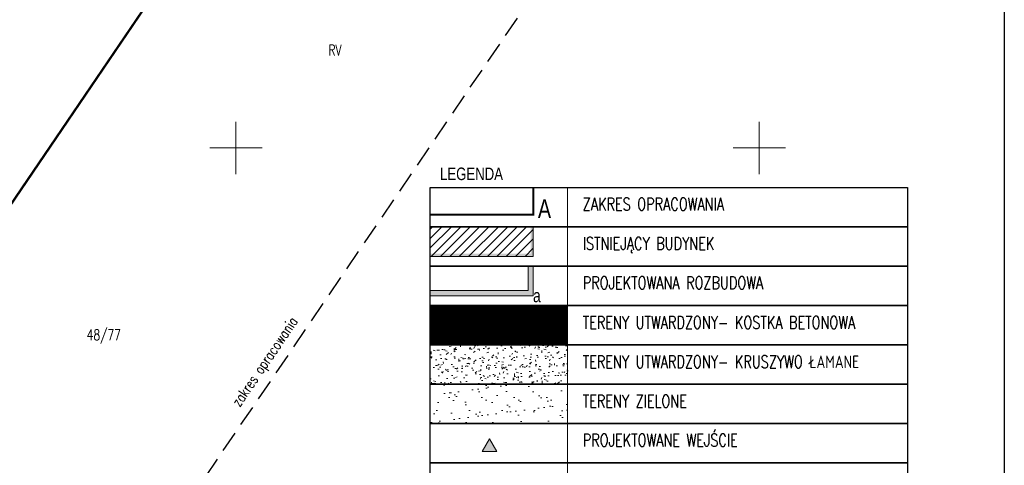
# Model space of a CAD drawing. Header units: centimetres. Extents: x 7405971 to 7406611, y 5745066 to 5745352.
# Tile 15 of 20: x 7406129 to 7406223, y 5745170 to 5745212. Entities that reach past the tile are written whole.
import ezdxf
from ezdxf.enums import TextEntityAlignment as Align

# ---------------------------------------------------------------- set-up
doc = ezdxf.new("R2010")
doc.units = ezdxf.units.CM
doc.header["$LTSCALE"] = 2
doc.header["$MEASUREMENT"] = 0
for name, pattern in [('0', [1.5, 1, -0.5]), ('2217', [2, 1.5, -0.5]), ('PHANTOM2', [1.25, 0.625, -0.125, 0.125, -0.125, 0.125, -0.125])]:
    doc.linetypes.add(name, pattern=pattern)
for name, color, linetype, lineweight in [('A-BULD-AD', 7, 'Continuous', 9), ('A-PAVE', 8, 'Continuous', 9), ('A-TEREN', 7, 'Continuous', 13), ('A-TEXT', 7, 'Continuous', 9), ('CKSCIANY_KRESK', 1, 'Continuous', 18), ('OPISY', 70, 'Continuous', 18), ('TEREN', 250, 'Continuous', 13)]:
    doc.layers.add(name, color=color, linetype=linetype, lineweight=lineweight)
for name, color, linetype in [('A-OPISY', 70, 'Continuous'), ('DZIALKI', 98, 'Continuous'), ('DZIALKI-OPIS', 98, 'Continuous'), ('KONTURY-OPIS', 98, '2217'), ('MDCP_nowa', 7, 'Continuous'), ('MPZP', 70, 'Continuous'), ('PROJ_RZEDNE', 7, 'Continuous'), ('SIATKA', 7, 'Continuous'), ('zakres', 7, '0')]:
    doc.layers.add(name, color=color, linetype=linetype)
doc.styles.add('Arial-Bold', font='arial.ttf', dxfattribs={"width": 0.75})
doc.styles.add('RomanS', font='romans.shx', dxfattribs={"width": 0.75})
doc.styles.add('STYL_ARIAL', font='simplex', dxfattribs={"width": 0.75, "oblique": 0.1})

# ---------------------------------------------------------------- blocks, each defined once
blk = doc.blocks.new('A$7E8815FB1995')
at = {"layer": 'DZIALKI', "color": 7, "lineweight": 18}
blk.add_line((20.4, -117.3), (55.41, -65.77), dxfattribs=at)
at = {"layer": 'SIATKA', "color": 7, "lineweight": 18}
for p, q in [((50, -102.5), (50, -97.5)), ((100, -102.5), (100, -97.5)), ((47.5, -100), (52.5, -100)), ((97.5, -100), (102.5, -100))]:
    blk.add_line(p, q, dxfattribs=at)
at = {"layer": 'zakres', "color": 7, "linetype": '0', "lineweight": 25}
blk.add_line((97.09, -57.807), (41.829, -139.145), dxfattribs=at)
at = {"layer": 'DZIALKI-OPIS', "color": 7, "style": 'STYL_ARIAL', "width": 0.75}
blk.add_text('48/77', height=1, dxfattribs=at).set_placement((35.732, -117.373), align=Align.TOP_LEFT)
at = {"layer": 'KONTURY-OPIS', "color": 3, "style": 'STYL_ARIAL', "width": 0.75}
blk.add_text('RV', height=1, dxfattribs=at).set_placement((58.833, -90.145), align=Align.TOP_LEFT)
at = {"layer": 'zakres', "color": 7, "style": 'STYL_ARIAL', "width": 0.75}
blk.add_text('zakres opracowania', height=1, rotation=55.8074, dxfattribs=at).set_placement((50.599, -125.009), align=Align.BOTTOM_LEFT)
blk = doc.blocks.new('ozn.wejście')
at = {"layer": 'OPISY', "linetype": 'ByBlock'}
h = blk.add_hatch(color=256, dxfattribs=at)
h.dxf.hatch_style = 1
h.paths.add_polyline_path([(0, 0), (-1, -1.73), (1, -1.73)])
blk.add_lwpolyline([(-1, -1.73), (0, 0), (1, -1.73), (-1, -1.73)], close=True, dxfattribs=at)

msp = doc.modelspace()

# ---------------------------------------------------------------- hatches: boundary and pattern name
at = {"layer": 'A-PAVE'}
h = msp.add_hatch(dxfattribs=at)
h.set_pattern_fill('AR-SAND', color=256, style=0)
h.set_pattern_definition([(37.500000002, (2865686.9771, 184692.537), (-0.06299335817, 1.92682376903), [0, -1.52, 0, -1.70000000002, 0, -1.625]), (7.5, (2865686.977, 184692.537), (1.7697767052, 2.8221460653), [0, -0.82, 0, -1.37, 0, -0.525]), (327.500000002, (2865685.7471, 184692.537), (3.1141418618, 0.00565905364), [0, -0.5, 0, -1.80000000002, 0, -2.35000000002]), (317.5, (2865685.747, 184692.537), (3.0061266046, 0.877675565), [0, -0.25, 0, -1.18, 0, -1.35])])
h.paths.add_polyline_path([(7406181.69141, 5745177.4212), (7406168.56807, 5745177.4212), (7406168.56807, 5745173.65976), (7406181.69141, 5745173.65976)])
at = {"layer": 'A-TEREN', "linetype": 'Continuous', "lineweight": 5, "transparency": 33554483}
h = msp.add_hatch(dxfattribs=at)
h.set_pattern_fill('ANSI31', color=8, scale=0.01, angle=353.9496066)
h.set_pattern_definition([(38.94960663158, (-69.65333, -107.161472), (-0.01995921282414, 0.02469194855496), [])])
h.paths.add_polyline_path([(7406181.69141, 5745184.94408), (7406168.56807, 5745184.94408), (7406168.56807, 5745181.18264), (7406181.69141, 5745181.18264)])
h = msp.add_hatch(dxfattribs=at)
h.set_pattern_fill('AR-CONC', color=8, scale=0.01, angle=354)
h.set_pattern_definition([(44, (-69.6533, -107.1615), (1.795205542, -0.34895253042), [0.1905, -2.0955]), (349, (-69.6533, -107.1615), (-0.1507890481, 1.93693893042), [0.1524, -1.6764]), (94.451, (-69.5037, -107.1906), (1.64442213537, 1.58797706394), [0.1619, -1.7809]), (40.1842, (-69.6002, -106.6563), (2.6519942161, -0.7014749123), [0.28575, -3.14325]), (90.6356, (-69.3792, -106.7147), (2.6196672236, 2.21254633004), [0.24285, -2.67135]), (345.184, (-69.6002, -106.6563), (2.6196704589, 2.2125415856), [0.2286, -2.5146]), (15, (-69.3609, -106.8091), (1.40094660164, -1.17553367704), [0.1905, -2.0955]), (320, (-69.3609, -106.8091), (0.8071635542, 1.76718894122), [0.1524, -1.6764]), (65.4514, (-69.2442, -106.907), (2.20810643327, 0.59165977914), [0.1619, -1.7809]), (31.5, (-69.6533, -107.1615), (0.119100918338, 0.837689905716), [0, -1.65608, 0, -1.7018, 0, -1.68275]), (1.5, (-69.6533, -107.1615), (0.76925338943, 0.92647218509), [0, -0.97028, 0, -1.61798, 0, -0.64135]), (321.5, (-70.21665, -107.10227), (1.342489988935, -0.1987043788), [0, -0.635, 0, -1.9812, 0, -2.6289]), (311.5, (-70.4693, -107.0757), (1.49975506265, 0.0980348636), [0, -0.8255, 0, -1.31572, 0, -1.8669])])
h.paths.add_polyline_path([(7406181.69141, 5745181.18264), (7406168.56807, 5745181.18264), (7406168.56807, 5745177.4212), (7406181.69141, 5745177.4212)])
at = {"layer": 'CKSCIANY_KRESK', "linetype": 'Continuous', "transparency": 33554661}
h = msp.add_hatch(dxfattribs=at)
h.set_pattern_fill('ANSI31', color=256, scale=0.2, style=0)
h.set_pattern_definition([(45, (806655.2853, 13184.2829), (-0.449012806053, 0.449012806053), [])])
h.paths.add_polyline_path([(7406168.56807, 5745189.63217), (7406178.41006, 5745189.63217), (7406178.41006, 5745192.46696), (7406178.41006, 5745192.46696), (7406168.56807, 5745192.46696), (7406168.56807, 5745189.63217)])

# ---------------------------------------------------------------- linework, layer by layer
at = {"layer": 'A-BULD-AD'}
for points in [[(7406168.56807, 5745186.37073), (7406177.91006, 5745186.37073), (7406177.91006, 5745188.70552)], [(7406168.56807, 5745185.87073), (7406178.41006, 5745185.87073), (7406178.41006, 5745188.70552)]]:
    msp.add_lwpolyline(points, dxfattribs=at)
for points in [[(7406177.91006, 5745186.37073), (7406178.41006, 5745185.87073), (7406177.91006, 5745188.70552), (7406178.41006, 5745188.70552)], [(7406168.56807, 5745186.37073), (7406168.56807, 5745185.87073), (7406177.91006, 5745186.37073), (7406178.41006, 5745185.87073)]]:
    msp.add_solid(points, dxfattribs=at)
at = {"layer": 'A-OPISY', "color": 7, "linetype": 'Continuous'}
for points in [[(7406168.56807, 5745196.2284), (7406214.17406, 5745196.2284), (7406214.17406, 5745192.46696), (7406168.56807, 5745192.46696)], [(7406168.56807, 5745192.46696), (7406214.17406, 5745192.46696), (7406214.17406, 5745188.70552), (7406168.56807, 5745188.70552)], [(7406168.56807, 5745188.70552), (7406214.17406, 5745188.70552), (7406214.17406, 5745184.94408), (7406168.56807, 5745184.94408)], [(7406168.56807, 5745184.94408), (7406214.17406, 5745184.94408), (7406214.17406, 5745181.18264), (7406168.56807, 5745181.18264)], [(7406168.56807, 5745181.18264), (7406214.17406, 5745181.18264), (7406214.17406, 5745177.4212), (7406168.56807, 5745177.4212)], [(7406168.56807, 5745177.4212), (7406214.17406, 5745177.4212), (7406214.17406, 5745173.65976), (7406168.56807, 5745173.65976)], [(7406168.56807, 5745173.65976), (7406214.17406, 5745173.65976), (7406214.17406, 5745169.89832), (7406168.56807, 5745169.89832)], [(7406168.56807, 5745173.65976), (7406214.17406, 5745173.65976), (7406214.17406, 5745169.89832), (7406168.56807, 5745169.89832)], [(7406168.56807, 5745169.89832), (7406214.17406, 5745169.89832), (7406214.17406, 5745166.13687), (7406168.56807, 5745166.13687)]]:
    msp.add_lwpolyline(points, close=True, dxfattribs=at)
at = {"layer": 'A-TEXT', "color": 7}
for points in [[(7406168.56807, 5745196.2284), (7406181.69141, 5745196.2284), (7406181.69141, 5745192.46696), (7406168.56807, 5745192.46696)], [(7406168.56807, 5745192.46696), (7406181.69141, 5745192.46696), (7406181.69141, 5745188.70552), (7406168.56807, 5745188.70552)], [(7406168.56807, 5745188.70552), (7406181.69141, 5745188.70552), (7406181.69141, 5745184.94408), (7406168.56807, 5745184.94408)], [(7406168.56807, 5745184.94408), (7406181.69141, 5745184.94408), (7406181.69141, 5745181.18264), (7406168.56807, 5745181.18264)], [(7406168.56807, 5745181.18264), (7406181.69141, 5745181.18264), (7406181.69141, 5745177.4212), (7406168.56807, 5745177.4212)], [(7406168.56807, 5745177.4212), (7406181.69141, 5745177.4212), (7406181.69141, 5745173.65976), (7406168.56807, 5745173.65976)], [(7406168.56807, 5745173.65976), (7406181.69141, 5745173.65976), (7406181.69141, 5745169.89832), (7406168.56807, 5745169.89832)], [(7406168.56807, 5745173.65976), (7406181.69141, 5745173.65976), (7406181.69141, 5745169.89832), (7406168.56807, 5745169.89832)], [(7406168.56807, 5745169.89832), (7406181.69141, 5745169.89832), (7406181.69141, 5745166.13687), (7406168.56807, 5745166.13687)]]:
    msp.add_lwpolyline(points, close=True, dxfattribs=at)
at = {"layer": 'CKSCIANY_KRESK', "linetype": 'Continuous', "transparency": 33554661}
msp.add_lwpolyline([(7406168.56807, 5745189.63217), (7406178.41006, 5745189.63217), (7406178.41006, 5745192.46696)], dxfattribs=at)
for points in [[(7406178.16006, 5745189.88217), (7406178.41006, 5745189.63217), (7406178.16006, 5745192.46696), (7406178.41006, 5745192.46696)], [(7406168.56807, 5745189.88217), (7406168.56807, 5745189.63217), (7406178.16006, 5745189.88217), (7406178.41006, 5745189.63217)]]:
    msp.add_solid(points, dxfattribs=at)
at = {"layer": 'MPZP', "lineweight": 50}
msp.add_lwpolyline([(7406050.40643, 5745305.53378), (7406155.40433, 5745234.23004), (7406120.4, 5745182.7), (7406045.96, 5745134.19), (7406007.358, 5745194.3108)], dxfattribs=at)
at = {"layer": 'PROJ_RZEDNE', "color": 7}
msp.add_lwpolyline([(7406223.41834, 5745067.92794), (7405971.4887, 5745067.92794), (7405971.4887, 5745342.2983), (7406223.41834, 5745342.2983)], close=True, dxfattribs=at)
at = {"layer": 'TEREN', "color": 6, "linetype": 'PHANTOM2', "ltscale": 5, "true_color": 0xff0fff}
msp.add_lwpolyline([(7406155.4061, 5745234.23264, 0.2, 0.2, 0), (7406120.4, 5745182.7, 0.2, 0.2, 0), (7406045.96, 5745134.19, 0.2, 0.2, 0), (7406002.62, 5745201.69, 0.2, 0.2, 0), (7406012.1, 5745303.37, 0.2, 0.2, 0)], format="xyseb", dxfattribs=at)
at = {"layer": 'TEREN', "color": 6, "linetype": 'PHANTOM2', "ltscale": 3, "true_color": 0xff0fff}
msp.add_lwpolyline([(7406168.56807, 5745193.61873, 0.2, 0.2, 0), (7406178.41006, 5745193.61873, 0.2, 0.2, 0), (7406178.41006, 5745196.2284, 0.2, 0.2, 0)], format="xyseb", dxfattribs=at)

# ---------------------------------------------------------------- block references
at = {"layer": 'A-OPISY', "linetype": 'ByBlock', "xscale": -0.7000000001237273, "yscale": 0.7000000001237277, "zscale": 0.7000000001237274, "rotation": 239.999999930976}
msp.add_blockref('ozn.wejście', (7406174.92456, 5745170.96088, -10.12), dxfattribs=at)
at = {"layer": 'MDCP_nowa'}
msp.add_blockref('A$7E8815FB1995', (7406100, 5745300), dxfattribs=at)

# ---------------------------------------------------------------- texts
at = {"layer": 'A-OPISY', "color": 7, "linetype": 'Continuous', "char_height": 1.2, "width": 68.7839043, "attachment_point": 1, "rotation": 360, "style": 'RomanS'}
for s, insert in [('{\\fArial|b0|i0|c238|p34;LEGENDA}', (7406169.50501, 5745198.12317)), ('ZAKRES OPRACOWANIA', (7406183.13618, 5745195.23142)), ('ISTNIEJĄCY BUDYNEK', (7406183.13618, 5745191.46997)), ('PROJEKTOWANA ROZBUDOWA', (7406183.13618, 5745187.70853)), ('TERENY UTWARDZONY- KOSTKA BETONOWA', (7406183.13618, 5745183.90856)), ('TERENY UTWARDZONY- KRUSZYWO ŁAMANE', (7406183.13618, 5745180.14712)), ('TERENY ZIELONE', (7406183.13618, 5745176.38568)), ('PROJEKTOWANE WEJŚCIE', (7406183.13618, 5745172.66277))]:
    msp.add_mtext(s, dxfattribs=dict(at, insert=insert))
at = {"layer": 'OPISY', "linetype": 'Continuous', "insert": (7406178.85343, 5745195.08776), "char_height": 1.8, "attachment_point": 1, "style": 'Arial-Bold'}
msp.add_mtext('A', dxfattribs=at)
at = {"layer": 'OPISY', "linetype": 'Continuous', "insert": (7406178.38909, 5745186.50719, 0.054), "char_height": 1.26, "width": 0.8825759, "attachment_point": 1, "style": 'Arial-Bold'}
msp.add_mtext('a', dxfattribs=at)

doc.saveas('drawing.dxf')
